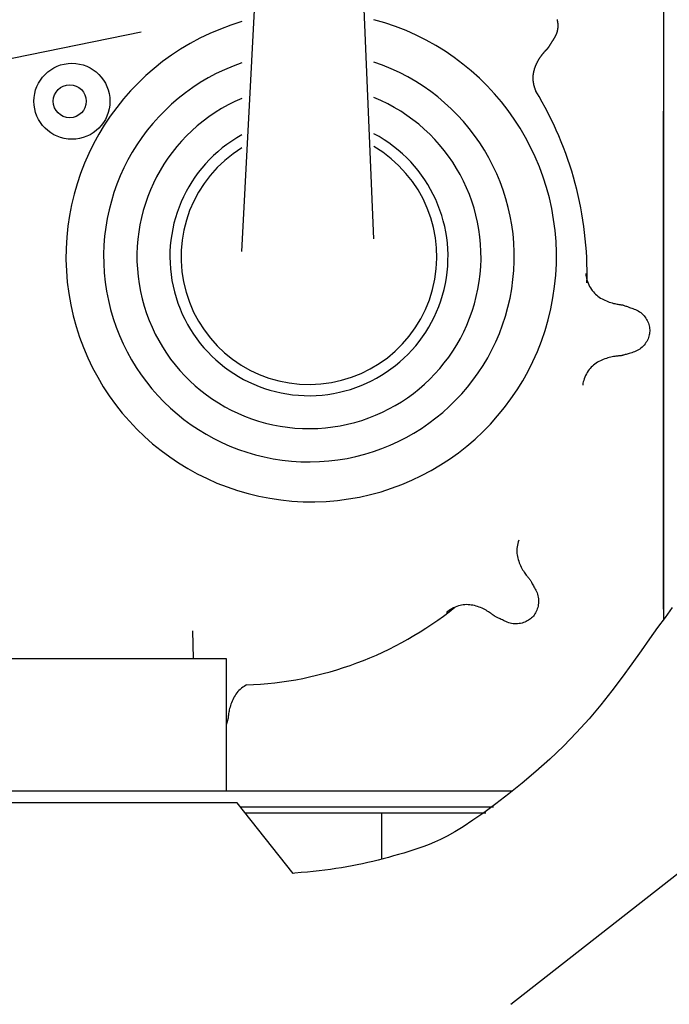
# Model space of a CAD drawing. Extents: x 149 to 250, y -977 to -912.
# Tile 96 of 156: x 239.689 to 239.797, y -963.448 to -963.285. Entities that reach past the tile are written whole.
import ezdxf

# ---------------------------------------------------------------- set-up
doc = ezdxf.new("R2010")
doc.units = 0
doc.header["$MEASUREMENT"] = 0
doc.layers.get('0').update_dxf_attribs({"linetype": 'CONTINUOUS'})

msp = doc.modelspace()

# ---------------------------------------------------------------- linework, layer by layer
for p, q in [((239.72598, -963.3231), (239.73343, -963.18024)), ((239.7957, -963.38382), (239.7957, -963.25233)), ((239.77804, -963.2848), (239.77805, -963.28483)), ((239.77805, -963.28483), (239.77805, -963.28486)), ((239.77805, -963.28486), (239.77806, -963.28489)), ((239.77806, -963.28489), (239.77807, -963.28492)), ((239.77807, -963.28492), (239.77807, -963.28494)), ((239.77807, -963.28494), (239.77808, -963.28497)), ((239.77808, -963.28497), (239.77808, -963.285)), ((239.77808, -963.285), (239.77809, -963.28503)), ((239.77809, -963.28503), (239.77809, -963.28506)), ((239.77809, -963.28506), (239.7781, -963.28509)), ((239.7781, -963.28509), (239.7781, -963.28512)), ((239.7781, -963.28512), (239.77811, -963.28515)), ((239.77804, -963.28675), (239.77803, -963.28678)), ((239.77805, -963.28672), (239.77804, -963.28675)), ((239.77806, -963.28669), (239.77805, -963.28672)), ((239.77807, -963.28663), (239.77806, -963.28666)), ((239.77806, -963.28666), (239.77806, -963.28669)), ((239.77808, -963.2866), (239.77807, -963.28663)), ((239.77809, -963.28654), (239.77808, -963.28657)), ((239.77808, -963.28657), (239.77808, -963.2866)), ((239.7781, -963.28648), (239.77809, -963.28651)), ((239.77809, -963.28651), (239.77809, -963.28654)), ((239.77811, -963.28645), (239.7781, -963.28648)), ((239.77811, -963.28515), (239.77811, -963.28518)), ((239.77811, -963.28518), (239.77812, -963.28521)), ((239.77812, -963.28638), (239.77811, -963.28642)), ((239.77811, -963.28642), (239.77811, -963.28645)), ((239.77812, -963.28521), (239.77812, -963.28524)), ((239.77812, -963.28524), (239.77813, -963.28527)), ((239.77813, -963.28629), (239.77812, -963.28632)), ((239.77812, -963.28632), (239.77812, -963.28635)), ((239.77812, -963.28635), (239.77812, -963.28638)), ((239.77813, -963.28527), (239.77813, -963.2853)), ((239.77813, -963.2853), (239.77813, -963.28533)), ((239.77813, -963.28533), (239.77814, -963.28536)), ((239.77814, -963.2862), (239.77813, -963.28623)), ((239.77813, -963.28623), (239.77813, -963.28626)), ((239.77813, -963.28626), (239.77813, -963.28629)), ((239.77814, -963.28536), (239.77814, -963.28539)), ((239.77814, -963.28539), (239.77814, -963.28542)), ((239.77814, -963.28542), (239.77814, -963.28545)), ((239.77814, -963.28545), (239.77815, -963.28548)), ((239.77815, -963.28611), (239.77814, -963.28614)), ((239.77814, -963.28614), (239.77814, -963.28617)), ((239.77814, -963.28617), (239.77814, -963.2862)), ((239.77815, -963.28548), (239.77815, -963.28551)), ((239.77815, -963.28551), (239.77815, -963.28555)), ((239.77815, -963.28555), (239.77815, -963.28558)), ((239.77815, -963.28558), (239.77815, -963.28561)), ((239.77815, -963.28561), (239.77816, -963.28564)), ((239.77816, -963.28595), (239.77815, -963.28598)), ((239.77815, -963.28598), (239.77815, -963.28601)), ((239.77815, -963.28601), (239.77815, -963.28604)), ((239.77815, -963.28604), (239.77815, -963.28607)), ((239.77815, -963.28607), (239.77815, -963.28611)), ((239.77816, -963.28564), (239.77816, -963.28567)), ((239.77816, -963.28567), (239.77816, -963.2857)), ((239.77816, -963.2857), (239.77816, -963.28573)), ((239.77816, -963.28573), (239.77816, -963.28576)), ((239.77816, -963.28576), (239.77816, -963.28579)), ((239.77816, -963.28579), (239.77816, -963.28582)), ((239.77816, -963.28582), (239.77816, -963.28586)), ((239.77816, -963.28586), (239.77816, -963.28589)), ((239.77816, -963.28589), (239.77816, -963.28592)), ((239.77816, -963.28592), (239.77816, -963.28595)), ((239.70937, -963.28686), (239.66233, -963.29642)), ((239.77722, -963.28839), (239.77721, -963.28841)), ((239.77724, -963.28837), (239.77722, -963.28839)), ((239.77725, -963.28835), (239.77724, -963.28837)), ((239.77727, -963.28833), (239.77725, -963.28835)), ((239.77728, -963.2883), (239.77727, -963.28833)), ((239.77729, -963.28828), (239.77728, -963.2883)), ((239.77731, -963.28826), (239.77729, -963.28828)), ((239.77732, -963.28824), (239.77731, -963.28826)), ((239.77734, -963.28821), (239.77732, -963.28824)), ((239.77735, -963.28819), (239.77734, -963.28821)), ((239.77737, -963.28817), (239.77735, -963.28819)), ((239.77738, -963.28815), (239.77737, -963.28817)), ((239.7774, -963.28812), (239.77738, -963.28815)), ((239.77741, -963.2881), (239.7774, -963.28812)), ((239.77743, -963.28808), (239.77741, -963.2881)), ((239.77744, -963.28805), (239.77743, -963.28808)), ((239.77746, -963.28803), (239.77744, -963.28805)), ((239.77747, -963.28801), (239.77746, -963.28803)), ((239.77749, -963.28798), (239.77747, -963.28801)), ((239.7775, -963.28796), (239.77749, -963.28798)), ((239.77751, -963.28793), (239.7775, -963.28796)), ((239.77753, -963.28791), (239.77751, -963.28793)), ((239.77754, -963.28788), (239.77753, -963.28791)), ((239.77756, -963.28786), (239.77754, -963.28788)), ((239.77757, -963.28783), (239.77756, -963.28786)), ((239.77759, -963.28781), (239.77757, -963.28783)), ((239.7776, -963.28778), (239.77759, -963.28781)), ((239.77762, -963.28776), (239.7776, -963.28778)), ((239.77763, -963.28773), (239.77762, -963.28776)), ((239.77765, -963.28771), (239.77763, -963.28773)), ((239.77766, -963.28768), (239.77765, -963.28771)), ((239.77767, -963.28765), (239.77766, -963.28768)), ((239.77769, -963.28763), (239.77767, -963.28765)), ((239.7777, -963.2876), (239.77769, -963.28763)), ((239.77772, -963.28757), (239.7777, -963.2876)), ((239.77773, -963.28755), (239.77772, -963.28757)), ((239.77774, -963.28752), (239.77773, -963.28755)), ((239.77776, -963.28749), (239.77774, -963.28752)), ((239.77777, -963.28747), (239.77776, -963.28749)), ((239.77778, -963.28744), (239.77777, -963.28747)), ((239.7778, -963.28741), (239.77778, -963.28744)), ((239.77781, -963.28739), (239.7778, -963.28741)), ((239.77782, -963.28736), (239.77781, -963.28739)), ((239.77784, -963.28733), (239.77782, -963.28736)), ((239.77785, -963.2873), (239.77784, -963.28733)), ((239.77786, -963.28727), (239.77785, -963.2873)), ((239.77787, -963.28725), (239.77786, -963.28727)), ((239.77788, -963.28722), (239.77787, -963.28725)), ((239.7779, -963.28719), (239.77788, -963.28722)), ((239.77791, -963.28716), (239.7779, -963.28719)), ((239.77792, -963.28713), (239.77791, -963.28716)), ((239.77793, -963.2871), (239.77792, -963.28713)), ((239.77794, -963.28708), (239.77793, -963.2871)), ((239.77795, -963.28705), (239.77794, -963.28708)), ((239.77796, -963.28702), (239.77795, -963.28705)), ((239.77797, -963.28699), (239.77796, -963.28702)), ((239.77798, -963.28696), (239.77797, -963.28699)), ((239.77799, -963.28693), (239.77798, -963.28696)), ((239.778, -963.2869), (239.77799, -963.28693)), ((239.77801, -963.28687), (239.778, -963.2869)), ((239.77802, -963.28684), (239.77801, -963.28687)), ((239.77803, -963.28681), (239.77802, -963.28684)), ((239.77803, -963.28678), (239.77803, -963.28681)), ((239.77603, -963.29003), (239.77602, -963.29004)), ((239.77604, -963.29002), (239.77603, -963.29003)), ((239.77606, -963.29), (239.77604, -963.29002)), ((239.77607, -963.28999), (239.77606, -963.29)), ((239.77608, -963.28998), (239.77607, -963.28999)), ((239.77609, -963.28996), (239.77608, -963.28998)), ((239.7761, -963.28995), (239.77609, -963.28996)), ((239.77611, -963.28994), (239.7761, -963.28995)), ((239.77612, -963.28993), (239.77611, -963.28994)), ((239.77614, -963.28992), (239.77612, -963.28993)), ((239.77615, -963.28991), (239.77614, -963.28992)), ((239.77616, -963.28989), (239.77615, -963.28991)), ((239.77617, -963.28988), (239.77616, -963.28989)), ((239.77618, -963.28987), (239.77617, -963.28988)), ((239.77619, -963.28986), (239.77618, -963.28987)), ((239.7762, -963.28985), (239.77619, -963.28986)), ((239.77621, -963.28984), (239.7762, -963.28985)), ((239.77622, -963.28983), (239.77621, -963.28984)), ((239.77623, -963.28981), (239.77622, -963.28982)), ((239.77622, -963.28982), (239.77622, -963.28983)), ((239.77624, -963.2898), (239.77623, -963.28981)), ((239.77625, -963.28979), (239.77624, -963.2898)), ((239.77626, -963.28979), (239.77625, -963.28979)), ((239.77627, -963.28978), (239.77626, -963.28979)), ((239.77628, -963.28977), (239.77627, -963.28978)), ((239.77629, -963.28976), (239.77628, -963.28977)), ((239.7763, -963.28974), (239.77629, -963.28975)), ((239.77629, -963.28975), (239.77629, -963.28976)), ((239.77631, -963.28973), (239.7763, -963.28974)), ((239.77632, -963.28972), (239.77631, -963.28973)), ((239.77633, -963.28972), (239.77632, -963.28972)), ((239.77634, -963.2897), (239.77633, -963.28971)), ((239.77633, -963.28971), (239.77633, -963.28972)), ((239.77635, -963.28969), (239.77634, -963.2897)), ((239.77636, -963.28968), (239.77635, -963.28969)), ((239.77637, -963.28967), (239.77636, -963.28968)), ((239.77636, -963.28968), (239.77636, -963.28968)), ((239.77638, -963.28966), (239.77637, -963.28967)), ((239.77639, -963.28965), (239.77638, -963.28966)), ((239.7764, -963.28964), (239.77639, -963.28964)), ((239.77639, -963.28964), (239.77639, -963.28965)), ((239.77641, -963.28963), (239.7764, -963.28964)), ((239.77642, -963.28962), (239.77641, -963.28963)), ((239.77643, -963.2896), (239.77642, -963.28961)), ((239.77642, -963.28961), (239.77642, -963.28962)), ((239.77644, -963.2896), (239.77643, -963.2896)), ((239.77645, -963.28958), (239.77644, -963.28959)), ((239.77644, -963.28959), (239.77644, -963.2896)), ((239.77646, -963.28957), (239.77645, -963.28958)), ((239.77647, -963.28956), (239.77646, -963.28956)), ((239.77646, -963.28956), (239.77646, -963.28957)), ((239.77648, -963.28955), (239.77647, -963.28956)), ((239.77649, -963.28953), (239.77648, -963.28954)), ((239.77648, -963.28954), (239.77648, -963.28955)), ((239.7765, -963.28952), (239.77649, -963.28953)), ((239.77651, -963.28951), (239.7765, -963.28951)), ((239.7765, -963.28951), (239.7765, -963.28952)), ((239.77652, -963.2895), (239.77651, -963.28951)), ((239.77653, -963.28948), (239.77652, -963.28949)), ((239.77652, -963.28949), (239.77652, -963.2895)), ((239.77654, -963.28947), (239.77653, -963.28948)), ((239.77655, -963.28945), (239.77654, -963.28946)), ((239.77654, -963.28946), (239.77654, -963.28947)), ((239.77656, -963.28944), (239.77655, -963.28945)), ((239.77657, -963.28942), (239.77656, -963.28943)), ((239.77656, -963.28943), (239.77656, -963.28944)), ((239.77658, -963.28941), (239.77657, -963.28942)), ((239.77659, -963.2894), (239.77658, -963.28941)), ((239.7766, -963.28938), (239.77659, -963.28939)), ((239.77659, -963.28939), (239.77659, -963.2894)), ((239.77661, -963.28937), (239.7766, -963.28938)), ((239.77662, -963.28935), (239.77661, -963.28936)), ((239.77661, -963.28936), (239.77661, -963.28937)), ((239.77663, -963.28934), (239.77662, -963.28935)), ((239.77664, -963.28933), (239.77663, -963.28934)), ((239.77665, -963.2893), (239.77664, -963.28931)), ((239.77664, -963.28931), (239.77664, -963.28933)), ((239.77666, -963.28929), (239.77665, -963.2893)), ((239.77667, -963.28928), (239.77666, -963.28929)), ((239.77668, -963.28925), (239.77667, -963.28927)), ((239.77667, -963.28927), (239.77667, -963.28928)), ((239.77669, -963.28924), (239.77668, -963.28925)), ((239.7767, -963.28923), (239.77669, -963.28924)), ((239.77671, -963.2892), (239.7767, -963.28922)), ((239.7767, -963.28922), (239.7767, -963.28923)), ((239.77672, -963.28919), (239.77671, -963.2892)), ((239.77673, -963.28918), (239.77672, -963.28919)), ((239.77674, -963.28916), (239.77673, -963.28918)), ((239.77675, -963.28915), (239.77674, -963.28916)), ((239.77676, -963.28912), (239.77675, -963.28914)), ((239.77675, -963.28914), (239.77675, -963.28915)), ((239.77677, -963.28911), (239.77676, -963.28912)), ((239.77678, -963.2891), (239.77677, -963.28911)), ((239.77679, -963.28908), (239.77678, -963.2891)), ((239.7768, -963.28907), (239.77679, -963.28908)), ((239.77681, -963.28905), (239.7768, -963.28907)), ((239.77682, -963.28902), (239.77681, -963.28904)), ((239.77681, -963.28904), (239.77681, -963.28905)), ((239.77683, -963.28901), (239.77682, -963.28902)), ((239.77684, -963.28899), (239.77683, -963.28901)), ((239.77685, -963.28898), (239.77684, -963.28899)), ((239.77686, -963.28896), (239.77685, -963.28898)), ((239.77687, -963.28895), (239.77686, -963.28896)), ((239.77688, -963.28893), (239.77687, -963.28895)), ((239.77689, -963.28891), (239.77688, -963.28893)), ((239.7769, -963.2889), (239.77689, -963.28891)), ((239.77691, -963.28888), (239.7769, -963.2889)), ((239.77692, -963.28886), (239.77691, -963.28888)), ((239.77693, -963.28885), (239.77692, -963.28886)), ((239.77694, -963.28883), (239.77693, -963.28885)), ((239.77695, -963.28881), (239.77694, -963.28883)), ((239.77696, -963.2888), (239.77695, -963.28881)), ((239.77697, -963.28878), (239.77696, -963.2888)), ((239.77699, -963.28876), (239.77697, -963.28878)), ((239.777, -963.28874), (239.77699, -963.28876)), ((239.77701, -963.28872), (239.777, -963.28874)), ((239.77702, -963.28871), (239.77701, -963.28872)), ((239.77703, -963.28869), (239.77702, -963.28871)), ((239.77704, -963.28867), (239.77703, -963.28869)), ((239.77705, -963.28865), (239.77704, -963.28867)), ((239.77707, -963.28863), (239.77705, -963.28865)), ((239.77708, -963.28861), (239.77707, -963.28863)), ((239.77709, -963.28859), (239.77708, -963.28861)), ((239.7771, -963.28857), (239.77709, -963.28859)), ((239.77712, -963.28855), (239.7771, -963.28857)), ((239.77713, -963.28853), (239.77712, -963.28855)), ((239.77714, -963.28851), (239.77713, -963.28853)), ((239.77716, -963.28849), (239.77714, -963.28851)), ((239.77717, -963.28847), (239.77716, -963.28849)), ((239.77718, -963.28845), (239.77717, -963.28847)), ((239.7772, -963.28843), (239.77718, -963.28845)), ((239.77721, -963.28841), (239.7772, -963.28843)), ((239.77484, -963.29166), (239.77482, -963.29169)), ((239.77485, -963.29163), (239.77484, -963.29166)), ((239.77487, -963.2916), (239.77485, -963.29163)), ((239.77489, -963.29157), (239.77487, -963.2916)), ((239.7749, -963.29154), (239.77489, -963.29157)), ((239.77492, -963.29152), (239.7749, -963.29154)), ((239.77494, -963.29149), (239.77492, -963.29152)), ((239.77495, -963.29146), (239.77494, -963.29149)), ((239.77497, -963.29143), (239.77495, -963.29146)), ((239.77499, -963.29141), (239.77497, -963.29143)), ((239.775, -963.29138), (239.77499, -963.29141)), ((239.77502, -963.29135), (239.775, -963.29138)), ((239.77504, -963.29132), (239.77502, -963.29135)), ((239.77505, -963.2913), (239.77504, -963.29132)), ((239.77507, -963.29127), (239.77505, -963.2913)), ((239.77509, -963.29124), (239.77507, -963.29127)), ((239.77511, -963.29122), (239.77509, -963.29124)), ((239.77512, -963.29119), (239.77511, -963.29122)), ((239.77514, -963.29116), (239.77512, -963.29119)), ((239.77516, -963.29114), (239.77514, -963.29116)), ((239.77518, -963.29111), (239.77516, -963.29114)), ((239.77519, -963.29108), (239.77518, -963.29111)), ((239.77521, -963.29106), (239.77519, -963.29108)), ((239.77523, -963.29103), (239.77521, -963.29106)), ((239.77525, -963.29101), (239.77523, -963.29103)), ((239.77526, -963.29098), (239.77525, -963.29101)), ((239.77528, -963.29096), (239.77526, -963.29098)), ((239.7753, -963.29093), (239.77528, -963.29096)), ((239.77532, -963.29091), (239.7753, -963.29093)), ((239.77534, -963.29088), (239.77532, -963.29091)), ((239.77535, -963.29086), (239.77534, -963.29088)), ((239.77537, -963.29084), (239.77535, -963.29086)), ((239.77539, -963.29081), (239.77537, -963.29084)), ((239.77541, -963.29079), (239.77539, -963.29081)), ((239.77542, -963.29076), (239.77541, -963.29079)), ((239.77544, -963.29074), (239.77542, -963.29076)), ((239.77546, -963.29072), (239.77544, -963.29074)), ((239.77548, -963.29069), (239.77546, -963.29072)), ((239.77549, -963.29067), (239.77548, -963.29069)), ((239.77551, -963.29065), (239.77549, -963.29067)), ((239.77553, -963.29063), (239.77551, -963.29065)), ((239.77555, -963.2906), (239.77553, -963.29063)), ((239.77556, -963.29058), (239.77555, -963.2906)), ((239.77558, -963.29056), (239.77556, -963.29058)), ((239.7756, -963.29054), (239.77558, -963.29056)), ((239.77561, -963.29052), (239.7756, -963.29054)), ((239.77563, -963.2905), (239.77561, -963.29052)), ((239.77565, -963.29048), (239.77563, -963.2905)), ((239.77566, -963.29046), (239.77565, -963.29048)), ((239.77568, -963.29044), (239.77566, -963.29046)), ((239.7757, -963.29042), (239.77568, -963.29044)), ((239.77571, -963.2904), (239.7757, -963.29042)), ((239.77573, -963.29038), (239.77571, -963.2904)), ((239.77575, -963.29036), (239.77573, -963.29038)), ((239.77576, -963.29034), (239.77575, -963.29036)), ((239.77578, -963.29032), (239.77576, -963.29034)), ((239.77579, -963.2903), (239.77578, -963.29032)), ((239.77581, -963.29028), (239.77579, -963.2903)), ((239.77582, -963.29026), (239.77581, -963.29028)), ((239.77584, -963.29025), (239.77582, -963.29026)), ((239.77585, -963.29023), (239.77584, -963.29025)), ((239.77587, -963.29021), (239.77585, -963.29023)), ((239.77588, -963.2902), (239.77587, -963.29021)), ((239.7759, -963.29018), (239.77588, -963.2902)), ((239.77591, -963.29016), (239.7759, -963.29018)), ((239.77593, -963.29015), (239.77591, -963.29016)), ((239.77594, -963.29013), (239.77593, -963.29015)), ((239.77595, -963.29012), (239.77594, -963.29013)), ((239.77597, -963.2901), (239.77595, -963.29012)), ((239.77598, -963.29009), (239.77597, -963.2901)), ((239.77599, -963.29007), (239.77598, -963.29009)), ((239.77601, -963.29006), (239.77599, -963.29007)), ((239.77602, -963.29004), (239.77601, -963.29006)), ((239.77419, -963.29326), (239.77418, -963.29329)), ((239.7742, -963.29322), (239.77419, -963.29326)), ((239.77421, -963.29319), (239.7742, -963.29322)), ((239.77422, -963.29316), (239.77421, -963.29319)), ((239.77423, -963.29313), (239.77422, -963.29316)), ((239.77424, -963.2931), (239.77423, -963.29313)), ((239.77425, -963.29303), (239.77424, -963.29306)), ((239.77424, -963.29306), (239.77424, -963.2931)), ((239.77426, -963.293), (239.77425, -963.29303)), ((239.77427, -963.29297), (239.77426, -963.293)), ((239.77428, -963.29294), (239.77427, -963.29297)), ((239.77429, -963.2929), (239.77428, -963.29294)), ((239.7743, -963.29287), (239.77429, -963.2929)), ((239.77431, -963.29284), (239.7743, -963.29287)), ((239.77432, -963.29281), (239.77431, -963.29284)), ((239.77433, -963.29278), (239.77432, -963.29281)), ((239.77435, -963.29275), (239.77433, -963.29278)), ((239.77436, -963.29271), (239.77435, -963.29275)), ((239.77437, -963.29268), (239.77436, -963.29271)), ((239.77438, -963.29265), (239.77437, -963.29268)), ((239.77439, -963.29262), (239.77438, -963.29265)), ((239.7744, -963.29259), (239.77439, -963.29262)), ((239.77441, -963.29256), (239.7744, -963.29259)), ((239.77443, -963.29253), (239.77441, -963.29256)), ((239.77444, -963.2925), (239.77443, -963.29253)), ((239.77445, -963.29246), (239.77444, -963.2925)), ((239.77446, -963.29243), (239.77445, -963.29246)), ((239.77448, -963.2924), (239.77446, -963.29243)), ((239.77449, -963.29237), (239.77448, -963.2924)), ((239.7745, -963.29234), (239.77449, -963.29237)), ((239.77451, -963.29231), (239.7745, -963.29234)), ((239.77453, -963.29228), (239.77451, -963.29231)), ((239.77454, -963.29225), (239.77453, -963.29228)), ((239.77455, -963.29222), (239.77454, -963.29225)), ((239.77457, -963.29219), (239.77455, -963.29222)), ((239.77458, -963.29216), (239.77457, -963.29219)), ((239.7746, -963.29213), (239.77458, -963.29216)), ((239.77461, -963.2921), (239.7746, -963.29213)), ((239.77462, -963.29207), (239.77461, -963.2921)), ((239.77464, -963.29204), (239.77462, -963.29207)), ((239.77465, -963.29201), (239.77464, -963.29204)), ((239.77467, -963.29198), (239.77465, -963.29201)), ((239.77468, -963.29195), (239.77467, -963.29198)), ((239.7747, -963.29192), (239.77468, -963.29195)), ((239.77471, -963.29189), (239.7747, -963.29192)), ((239.77473, -963.29186), (239.77471, -963.29189)), ((239.77474, -963.29183), (239.77473, -963.29186)), ((239.77476, -963.2918), (239.77474, -963.29183)), ((239.77477, -963.29177), (239.77476, -963.2918)), ((239.77479, -963.29174), (239.77477, -963.29177)), ((239.77481, -963.29172), (239.77479, -963.29174)), ((239.77482, -963.29169), (239.77481, -963.29172)), ((239.77405, -963.29417), (239.77404, -963.2942)), ((239.77404, -963.2942), (239.77404, -963.29424)), ((239.77404, -963.29424), (239.77404, -963.29427)), ((239.77404, -963.29427), (239.77404, -963.2943)), ((239.77404, -963.2943), (239.77404, -963.29434)), ((239.77404, -963.29434), (239.77404, -963.29437)), ((239.77404, -963.29437), (239.77404, -963.2944)), ((239.77404, -963.2944), (239.77404, -963.29444)), ((239.77404, -963.29444), (239.77404, -963.29447)), ((239.77404, -963.29447), (239.77404, -963.2945)), ((239.77404, -963.2945), (239.77404, -963.29454)), ((239.77404, -963.29454), (239.77404, -963.29457)), ((239.77404, -963.29457), (239.77404, -963.2946)), ((239.77404, -963.2946), (239.77404, -963.29464)), ((239.77404, -963.29464), (239.77404, -963.29467)), ((239.77404, -963.29467), (239.77404, -963.29471)), ((239.77404, -963.29471), (239.77405, -963.29474)), ((239.77406, -963.29404), (239.77405, -963.29407)), ((239.77405, -963.29407), (239.77405, -963.2941)), ((239.77405, -963.2941), (239.77405, -963.29414)), ((239.77405, -963.29414), (239.77405, -963.29417)), ((239.77405, -963.29474), (239.77405, -963.29477)), ((239.77405, -963.29477), (239.77405, -963.29481)), ((239.77405, -963.29481), (239.77405, -963.29484)), ((239.77405, -963.29484), (239.77406, -963.29488)), ((239.77407, -963.29394), (239.77406, -963.29397)), ((239.77406, -963.29397), (239.77406, -963.294)), ((239.77406, -963.294), (239.77406, -963.29404)), ((239.77406, -963.29488), (239.77406, -963.29491)), ((239.77406, -963.29491), (239.77406, -963.29494)), ((239.77408, -963.29387), (239.77407, -963.29391)), ((239.77407, -963.29391), (239.77407, -963.29394)), ((239.77409, -963.29378), (239.77408, -963.29381)), ((239.77408, -963.29381), (239.77408, -963.29384)), ((239.77408, -963.29384), (239.77408, -963.29387)), ((239.7741, -963.29371), (239.77409, -963.29374)), ((239.77409, -963.29374), (239.77409, -963.29378)), ((239.77411, -963.29364), (239.7741, -963.29368)), ((239.7741, -963.29368), (239.7741, -963.29371)), ((239.77412, -963.29361), (239.77411, -963.29364)), ((239.77413, -963.29355), (239.77412, -963.29358)), ((239.77412, -963.29358), (239.77412, -963.29361)), ((239.77414, -963.29348), (239.77413, -963.29351)), ((239.77413, -963.29351), (239.77413, -963.29355)), ((239.77415, -963.29345), (239.77414, -963.29348)), ((239.77416, -963.29339), (239.77415, -963.29342)), ((239.77415, -963.29342), (239.77415, -963.29345)), ((239.77417, -963.29335), (239.77416, -963.29339)), ((239.77418, -963.29332), (239.77417, -963.29335)), ((239.77418, -963.29329), (239.77418, -963.29332)), ((239.77406, -963.29494), (239.77407, -963.29498)), ((239.77407, -963.29498), (239.77407, -963.29501)), ((239.77407, -963.29501), (239.77407, -963.29505)), ((239.77407, -963.29505), (239.77408, -963.29508)), ((239.77408, -963.29508), (239.77408, -963.29512)), ((239.77408, -963.29512), (239.77409, -963.29515)), ((239.77409, -963.29515), (239.77409, -963.29518)), ((239.77409, -963.29518), (239.7741, -963.29522)), ((239.7741, -963.29522), (239.7741, -963.29525)), ((239.7741, -963.29525), (239.77411, -963.29529)), ((239.77411, -963.29529), (239.77412, -963.29532)), ((239.77412, -963.29532), (239.77412, -963.29536)), ((239.77412, -963.29536), (239.77413, -963.29539)), ((239.77413, -963.29539), (239.77414, -963.29543)), ((239.77414, -963.29543), (239.77415, -963.29546)), ((239.77415, -963.29546), (239.77415, -963.2955)), ((239.77415, -963.2955), (239.77416, -963.29553)), ((239.77416, -963.29553), (239.77417, -963.29557)), ((239.77417, -963.29557), (239.77418, -963.29561)), ((239.77418, -963.29561), (239.77419, -963.29564)), ((239.77419, -963.29564), (239.7742, -963.29568)), ((239.7742, -963.29568), (239.77421, -963.29571)), ((239.77421, -963.29571), (239.77422, -963.29575)), ((239.77422, -963.29575), (239.77423, -963.29578)), ((239.77423, -963.29578), (239.77424, -963.29582)), ((239.77424, -963.29582), (239.77425, -963.29585)), ((239.77425, -963.29585), (239.77426, -963.29589)), ((239.77426, -963.29589), (239.77427, -963.29593)), ((239.77427, -963.29593), (239.77428, -963.29596)), ((239.77428, -963.29596), (239.77429, -963.296)), ((239.77429, -963.296), (239.7743, -963.29603)), ((239.7743, -963.29603), (239.77432, -963.29607)), ((239.77432, -963.29607), (239.77433, -963.29611)), ((239.77433, -963.29611), (239.77434, -963.29615)), ((239.77434, -963.29615), (239.77436, -963.29619)), ((239.77436, -963.29619), (239.77437, -963.29624)), ((239.77437, -963.29624), (239.77439, -963.29628)), ((239.77439, -963.29628), (239.77441, -963.29633)), ((239.77441, -963.29633), (239.77443, -963.29638)), ((239.77443, -963.29638), (239.77445, -963.29644)), ((239.77445, -963.29644), (239.77447, -963.29649)), ((239.77447, -963.29649), (239.77449, -963.29655)), ((239.77449, -963.29655), (239.77452, -963.29661)), ((239.79563, -963.38226), (239.79563, -963.29995)), ((239.78278, -963.32676), (239.78278, -963.3269)), ((239.78278, -963.3269), (239.7828, -963.32708)), ((239.7828, -963.32708), (239.78284, -963.3273)), ((239.78284, -963.3273), (239.7829, -963.32755)), ((239.7829, -963.32755), (239.78298, -963.32781)), ((239.78298, -963.32781), (239.78306, -963.32809)), ((239.78306, -963.32809), (239.78317, -963.32837)), ((239.78317, -963.32837), (239.78328, -963.32864)), ((239.78328, -963.32864), (239.78341, -963.3289)), ((239.78341, -963.3289), (239.78355, -963.32914)), ((239.78355, -963.32914), (239.7837, -963.32938)), ((239.7837, -963.32938), (239.78386, -963.32959)), ((239.78386, -963.32959), (239.78403, -963.3298)), ((239.78403, -963.3298), (239.78421, -963.32999)), ((239.78421, -963.32999), (239.7844, -963.33018)), ((239.7844, -963.33018), (239.7846, -963.33035)), ((239.7846, -963.33035), (239.7848, -963.33051)), ((239.7848, -963.33051), (239.78502, -963.33067)), ((239.78502, -963.33067), (239.78524, -963.33082)), ((239.78524, -963.33082), (239.78547, -963.33095)), ((239.78547, -963.33095), (239.78571, -963.33108)), ((239.78571, -963.33108), (239.78594, -963.33119)), ((239.78594, -963.33119), (239.78618, -963.3313)), ((239.78618, -963.3313), (239.78642, -963.3314)), ((239.78642, -963.3314), (239.78666, -963.33149)), ((239.78666, -963.33149), (239.7869, -963.33156)), ((239.7869, -963.33156), (239.78713, -963.33163)), ((239.78713, -963.33163), (239.78735, -963.33169)), ((239.78735, -963.33169), (239.78756, -963.33174)), ((239.78756, -963.33174), (239.78776, -963.33178)), ((239.78776, -963.33178), (239.78794, -963.33182)), ((239.78794, -963.33182), (239.7881, -963.33185)), ((239.7881, -963.33185), (239.78825, -963.33187)), ((239.78825, -963.33187), (239.78837, -963.33189)), ((239.78837, -963.33189), (239.78848, -963.3319)), ((239.78848, -963.3319), (239.78858, -963.33192)), ((239.78858, -963.33192), (239.78868, -963.33193)), ((239.78868, -963.33193), (239.78876, -963.33194)), ((239.78876, -963.33194), (239.78885, -963.33196)), ((239.78885, -963.33196), (239.78894, -963.33198)), ((239.78894, -963.33198), (239.78904, -963.33201)), ((239.78904, -963.33201), (239.78914, -963.33204)), ((239.78914, -963.33204), (239.78925, -963.33208)), ((239.78925, -963.33208), (239.78938, -963.33213)), ((239.78938, -963.33213), (239.78951, -963.33218)), ((239.78951, -963.33218), (239.78965, -963.33223)), ((239.78965, -963.33223), (239.78981, -963.33229)), ((239.78981, -963.33229), (239.78998, -963.33235)), ((239.78998, -963.33235), (239.79017, -963.33241)), ((239.79017, -963.33241), (239.79037, -963.33247)), ((239.79037, -963.33247), (239.79058, -963.33255)), ((239.79058, -963.33255), (239.7908, -963.33263)), ((239.7908, -963.33263), (239.79101, -963.33272)), ((239.79101, -963.33272), (239.79123, -963.33282)), ((239.79123, -963.33282), (239.79145, -963.33294)), ((239.79145, -963.33294), (239.79166, -963.33307)), ((239.79166, -963.33307), (239.79186, -963.33321)), ((239.79186, -963.33321), (239.79205, -963.33337)), ((239.79205, -963.33337), (239.79223, -963.33355)), ((239.79223, -963.33355), (239.7924, -963.33373)), ((239.7924, -963.33373), (239.79255, -963.33393)), ((239.79255, -963.33393), (239.7927, -963.33413)), ((239.7927, -963.33413), (239.79283, -963.33434)), ((239.79283, -963.33434), (239.79294, -963.33455)), ((239.79294, -963.33455), (239.79304, -963.33476)), ((239.79304, -963.33476), (239.79313, -963.33498)), ((239.79313, -963.33498), (239.7932, -963.33519)), ((239.7932, -963.33519), (239.79326, -963.33541)), ((239.79326, -963.33541), (239.7933, -963.33562)), ((239.79321, -963.33714), (239.79314, -963.33735)), ((239.79327, -963.33692), (239.79321, -963.33714)), ((239.79331, -963.33671), (239.79327, -963.33692)), ((239.7933, -963.33562), (239.79333, -963.33584)), ((239.79333, -963.33649), (239.79331, -963.33671)), ((239.79333, -963.33584), (239.79335, -963.33606)), ((239.79335, -963.33628), (239.79333, -963.33649)), ((239.79335, -963.33606), (239.79335, -963.33628)), ((239.79226, -963.33876), (239.79208, -963.33894)), ((239.79243, -963.33858), (239.79226, -963.33876)), ((239.79258, -963.33838), (239.79243, -963.33858)), ((239.79272, -963.33818), (239.79258, -963.33838)), ((239.79285, -963.33798), (239.79272, -963.33818)), ((239.79296, -963.33777), (239.79285, -963.33798)), ((239.79306, -963.33756), (239.79296, -963.33777)), ((239.79314, -963.33735), (239.79306, -963.33756)), ((239.78756, -963.34046), (239.78736, -963.3405)), ((239.78775, -963.34044), (239.78756, -963.34046)), ((239.78791, -963.34042), (239.78775, -963.34044)), ((239.78806, -963.3404), (239.78791, -963.34042)), ((239.78818, -963.34039), (239.78806, -963.3404)), ((239.78829, -963.34038), (239.78818, -963.34039)), ((239.78838, -963.34037), (239.78829, -963.34038)), ((239.78847, -963.34036), (239.78838, -963.34037)), ((239.78855, -963.34035), (239.78847, -963.34036)), ((239.78864, -963.34034), (239.78855, -963.34035)), ((239.78873, -963.34032), (239.78864, -963.34034)), ((239.78882, -963.3403), (239.78873, -963.34032)), ((239.78892, -963.34027), (239.78882, -963.3403)), ((239.78903, -963.34024), (239.78892, -963.34027)), ((239.78916, -963.3402), (239.78903, -963.34024)), ((239.78929, -963.34016), (239.78916, -963.3402)), ((239.78944, -963.34012), (239.78929, -963.34016)), ((239.7896, -963.34007), (239.78944, -963.34012)), ((239.78978, -963.34002), (239.7896, -963.34007)), ((239.78997, -963.33997), (239.78978, -963.34002)), ((239.79017, -963.33991), (239.78997, -963.33997)), ((239.79038, -963.33985), (239.79017, -963.33991)), ((239.7906, -963.33978), (239.79038, -963.33985)), ((239.79083, -963.3397), (239.7906, -963.33978)), ((239.79105, -963.33961), (239.79083, -963.3397)), ((239.79127, -963.33951), (239.79105, -963.33961)), ((239.79149, -963.33939), (239.79127, -963.33951)), ((239.79169, -963.33925), (239.79149, -963.33939)), ((239.79189, -963.3391), (239.79169, -963.33925)), ((239.79208, -963.33894), (239.79189, -963.3391)), ((239.78388, -963.34206), (239.78369, -963.34224)), ((239.78408, -963.34189), (239.78388, -963.34206)), ((239.78429, -963.34173), (239.78408, -963.34189)), ((239.7845, -963.34157), (239.78429, -963.34173)), ((239.78473, -963.34143), (239.7845, -963.34157)), ((239.78496, -963.3413), (239.78473, -963.34143)), ((239.7852, -963.34117), (239.78496, -963.3413)), ((239.78544, -963.34106), (239.7852, -963.34117)), ((239.78568, -963.34095), (239.78544, -963.34106)), ((239.78593, -963.34086), (239.78568, -963.34095)), ((239.78618, -963.34078), (239.78593, -963.34086)), ((239.78643, -963.3407), (239.78618, -963.34078)), ((239.78667, -963.34064), (239.78643, -963.3407)), ((239.78691, -963.34058), (239.78667, -963.34064)), ((239.78714, -963.34053), (239.78691, -963.34058)), ((239.78736, -963.3405), (239.78714, -963.34053)), ((239.78275, -963.34363), (239.78264, -963.3439)), ((239.78288, -963.34336), (239.78275, -963.34363)), ((239.78302, -963.34311), (239.78288, -963.34336)), ((239.78317, -963.34287), (239.78302, -963.34311)), ((239.78334, -963.34265), (239.78317, -963.34287)), ((239.78351, -963.34244), (239.78334, -963.34265)), ((239.78369, -963.34224), (239.78351, -963.34244)), ((239.78229, -963.34507), (239.78228, -963.34521)), ((239.78232, -963.34489), (239.78229, -963.34507)), ((239.78237, -963.34468), (239.78232, -963.34489)), ((239.78244, -963.34443), (239.78237, -963.34468)), ((239.78253, -963.34417), (239.78244, -963.34443)), ((239.78264, -963.3439), (239.78253, -963.34417)), ((239.77162, -963.37112), (239.77154, -963.3714)), ((239.77171, -963.37084), (239.77162, -963.37112)), ((239.77172, -963.37082), (239.77171, -963.37084)), ((239.77141, -963.37222), (239.7714, -963.37248)), ((239.7714, -963.37248), (239.7714, -963.37275)), ((239.7714, -963.37275), (239.77142, -963.37301)), ((239.77143, -963.37195), (239.77141, -963.37222)), ((239.77142, -963.37301), (239.77145, -963.37327)), ((239.77148, -963.37168), (239.77143, -963.37195)), ((239.77154, -963.3714), (239.77148, -963.37168)), ((239.77145, -963.37327), (239.7715, -963.37353)), ((239.7715, -963.37353), (239.77155, -963.37379)), ((239.77155, -963.37379), (239.77162, -963.37405)), ((239.77162, -963.37405), (239.7717, -963.37431)), ((239.7717, -963.37431), (239.77179, -963.37456)), ((239.77179, -963.37456), (239.77189, -963.3748)), ((239.77189, -963.3748), (239.77199, -963.37504)), ((239.77199, -963.37504), (239.7721, -963.37527)), ((239.7721, -963.37527), (239.77222, -963.3755)), ((239.77222, -963.3755), (239.77235, -963.37571)), ((239.77235, -963.37571), (239.77247, -963.37592)), ((239.77247, -963.37592), (239.7726, -963.37611)), ((239.7726, -963.37611), (239.77272, -963.37629)), ((239.77272, -963.37629), (239.77284, -963.37646)), ((239.77284, -963.37646), (239.77295, -963.3766)), ((239.77295, -963.3766), (239.77305, -963.37674)), ((239.77305, -963.37674), (239.77315, -963.37685)), ((239.77315, -963.37685), (239.77323, -963.37694)), ((239.77323, -963.37694), (239.7733, -963.37703)), ((239.7733, -963.37703), (239.77336, -963.37711)), ((239.77336, -963.37711), (239.77342, -963.37718)), ((239.77342, -963.37718), (239.77348, -963.37725)), ((239.77348, -963.37725), (239.77353, -963.37732)), ((239.77353, -963.37732), (239.77359, -963.37739)), ((239.77359, -963.37739), (239.77364, -963.37748)), ((239.77364, -963.37748), (239.77369, -963.37757)), ((239.77369, -963.37757), (239.77375, -963.37768)), ((239.77375, -963.37768), (239.77381, -963.37779)), ((239.77381, -963.37779), (239.77388, -963.37792)), ((239.77388, -963.37792), (239.77395, -963.37805)), ((239.77395, -963.37805), (239.77403, -963.3782)), ((239.77403, -963.3782), (239.77412, -963.37836)), ((239.77412, -963.37836), (239.77422, -963.37853)), ((239.77422, -963.37853), (239.77432, -963.37872)), ((239.77432, -963.37872), (239.77443, -963.37891)), ((239.77443, -963.37891), (239.77453, -963.37912)), ((239.77453, -963.37912), (239.77463, -963.37933)), ((239.77463, -963.37933), (239.77473, -963.37955)), ((239.77473, -963.37955), (239.77481, -963.37978)), ((239.77481, -963.37978), (239.77488, -963.38002)), ((239.77488, -963.38002), (239.77493, -963.38026)), ((239.77493, -963.38026), (239.77496, -963.38051)), ((239.77496, -963.38051), (239.77498, -963.38076)), ((239.77498, -963.38101), (239.77497, -963.38126)), ((239.77498, -963.38076), (239.77498, -963.38101)), ((239.75988, -963.38267), (239.75978, -963.38276)), ((239.76003, -963.38256), (239.75988, -963.38267)), ((239.76021, -963.38243), (239.76003, -963.38256)), ((239.76043, -963.3823), (239.76021, -963.38243)), ((239.76067, -963.38216), (239.76043, -963.3823)), ((239.76092, -963.38203), (239.76067, -963.38216)), ((239.76119, -963.3819), (239.76092, -963.38203)), ((239.76147, -963.38179), (239.76119, -963.3819)), ((239.76174, -963.3817), (239.76147, -963.38179)), ((239.76201, -963.38163), (239.76174, -963.3817)), ((239.76228, -963.38157), (239.76201, -963.38163)), ((239.76255, -963.38153), (239.76228, -963.38157)), ((239.76281, -963.3815), (239.76255, -963.38153)), ((239.76308, -963.38149), (239.76281, -963.3815)), ((239.76334, -963.3815), (239.76308, -963.38149)), ((239.76361, -963.38152), (239.76334, -963.3815)), ((239.76387, -963.38155), (239.76361, -963.38152)), ((239.76413, -963.38159), (239.76387, -963.38155)), ((239.7644, -963.38165), (239.76413, -963.38159)), ((239.76465, -963.38172), (239.7644, -963.38165)), ((239.76491, -963.38179), (239.76465, -963.38172)), ((239.76516, -963.38188), (239.76491, -963.38179)), ((239.76541, -963.38198), (239.76516, -963.38188)), ((239.76565, -963.38208), (239.76541, -963.38198)), ((239.76588, -963.38219), (239.76565, -963.38208)), ((239.76611, -963.38231), (239.76588, -963.38219)), ((239.76632, -963.38242), (239.76611, -963.38231)), ((239.76652, -963.38254), (239.76632, -963.38242)), ((239.76671, -963.38266), (239.76652, -963.38254)), ((239.76689, -963.38277), (239.76671, -963.38266)), ((239.76704, -963.38288), (239.76689, -963.38277)), ((239.7746, -963.38263), (239.7745, -963.38283)), ((239.77469, -963.38242), (239.7746, -963.38263)), ((239.77477, -963.3822), (239.77469, -963.38242)), ((239.77484, -963.38198), (239.77477, -963.3822)), ((239.7749, -963.38174), (239.77484, -963.38198)), ((239.77494, -963.3815), (239.7749, -963.38174)), ((239.77497, -963.38126), (239.77494, -963.3815)), ((239.79704, -963.38197), (239.79587, -963.38359)), ((239.76718, -963.38297), (239.76704, -963.38288)), ((239.76729, -963.38306), (239.76718, -963.38297)), ((239.76739, -963.38313), (239.76729, -963.38306)), ((239.76748, -963.3832), (239.76739, -963.38313)), ((239.76756, -963.38325), (239.76748, -963.3832)), ((239.76763, -963.38331), (239.76756, -963.38325)), ((239.7677, -963.38336), (239.76763, -963.38331)), ((239.76777, -963.3834), (239.7677, -963.38336)), ((239.76784, -963.38345), (239.76777, -963.3834)), ((239.76793, -963.38349), (239.76784, -963.38345)), ((239.76802, -963.38354), (239.76793, -963.38349)), ((239.76813, -963.38359), (239.76802, -963.38354)), ((239.76825, -963.38365), (239.76813, -963.38359)), ((239.76837, -963.38371), (239.76825, -963.38365)), ((239.76851, -963.38377), (239.76837, -963.38371)), ((239.76866, -963.38384), (239.76851, -963.38377)), ((239.76883, -963.38392), (239.76866, -963.38384)), ((239.76901, -963.38401), (239.76883, -963.38392)), ((239.76919, -963.38411), (239.76901, -963.38401)), ((239.76939, -963.3842), (239.76919, -963.38411)), ((239.7696, -963.3843), (239.76939, -963.3842)), ((239.76982, -963.38439), (239.7696, -963.3843)), ((239.77005, -963.38447), (239.76982, -963.38439)), ((239.7727, -963.38439), (239.77248, -963.38446)), ((239.77291, -963.3843), (239.7727, -963.38439)), ((239.77312, -963.38419), (239.77291, -963.3843)), ((239.77331, -963.38408), (239.77312, -963.38419)), ((239.77349, -963.38396), (239.77331, -963.38408)), ((239.77367, -963.38383), (239.77349, -963.38396)), ((239.77383, -963.38369), (239.77367, -963.38383)), ((239.77399, -963.38353), (239.77383, -963.38369)), ((239.77413, -963.38337), (239.77399, -963.38353)), ((239.77427, -963.3832), (239.77413, -963.38337)), ((239.77439, -963.38302), (239.77427, -963.3832)), ((239.7745, -963.38283), (239.77439, -963.38302)), ((239.79587, -963.38359), (239.79464, -963.38528)), ((239.71797, -963.39039), (239.71786, -963.3858)), ((239.77028, -963.38454), (239.77005, -963.38447)), ((239.77052, -963.3846), (239.77028, -963.38454)), ((239.77077, -963.38464), (239.77052, -963.3846)), ((239.77102, -963.38466), (239.77077, -963.38464)), ((239.77127, -963.38466), (239.77102, -963.38466)), ((239.77152, -963.38465), (239.77127, -963.38466)), ((239.77176, -963.38463), (239.77152, -963.38465)), ((239.77201, -963.38458), (239.77176, -963.38463)), ((239.77225, -963.38453), (239.77201, -963.38458)), ((239.77248, -963.38446), (239.77225, -963.38453)), ((239.79464, -963.38528), (239.79332, -963.38713)), ((239.79332, -963.38713), (239.79192, -963.38913)), ((239.79192, -963.38913), (239.79041, -963.39126)), ((239.68041, -963.39039), (239.72337, -963.39039)), ((239.72337, -963.39039), (239.72337, -963.41228)), ((239.79041, -963.39126), (239.7888, -963.39347)), ((239.7888, -963.39347), (239.78708, -963.39575)), ((239.78708, -963.39575), (239.78526, -963.39805)), ((239.78526, -963.39805), (239.78332, -963.40036)), ((239.78332, -963.40036), (239.78126, -963.40264)), ((239.78126, -963.40264), (239.77909, -963.40486)), ((239.77909, -963.40486), (239.77684, -963.40701)), ((239.77684, -963.40701), (239.77455, -963.40906)), ((239.77455, -963.40906), (239.77228, -963.41098)), ((239.77228, -963.41098), (239.77005, -963.41278)), ((239.64587, -963.41228), (239.77067, -963.41228)), ((239.77005, -963.41278), (239.76792, -963.41441)), ((239.7252, -963.41425), (239.61392, -963.41425)), ((239.73446, -963.4259), (239.7252, -963.41425)), ((239.72572, -963.41491), (239.76755, -963.41491)), ((239.76792, -963.41441), (239.76593, -963.41587)), ((239.72651, -963.41589), (239.76629, -963.41589)), ((239.74911, -963.42363), (239.74911, -963.41589)), ((239.76593, -963.41587), (239.76412, -963.41713)), ((239.77039, -963.44754), (239.8114, -963.41538)), ((239.76253, -963.41819), (239.76113, -963.41905)), ((239.76412, -963.41713), (239.76253, -963.41819)), ((239.7599, -963.41975), (239.7588, -963.42032)), ((239.76113, -963.41905), (239.7599, -963.41975)), ((239.75523, -963.42174), (239.7544, -963.42201)), ((239.75606, -963.42146), (239.75523, -963.42174)), ((239.75691, -963.42114), (239.75606, -963.42146)), ((239.75782, -963.42077), (239.75691, -963.42114)), ((239.7588, -963.42032), (239.75782, -963.42077)), ((239.75017, -963.42327), (239.74932, -963.4235)), ((239.75102, -963.42303), (239.75017, -963.42327)), ((239.75187, -963.42279), (239.75102, -963.42303)), ((239.75272, -963.42254), (239.75187, -963.42279)), ((239.75356, -963.42228), (239.75272, -963.42254)), ((239.7544, -963.42201), (239.75356, -963.42228)), ((239.74241, -963.42496), (239.74151, -963.4251)), ((239.7433, -963.42481), (239.74241, -963.42496)), ((239.74417, -963.42465), (239.7433, -963.42481)), ((239.74504, -963.42449), (239.74417, -963.42465)), ((239.7459, -963.42431), (239.74504, -963.42449)), ((239.74676, -963.42412), (239.7459, -963.42431)), ((239.74761, -963.42392), (239.74676, -963.42412)), ((239.74847, -963.42372), (239.74761, -963.42392)), ((239.74932, -963.4235), (239.74847, -963.42372)), ((239.73475, -963.42587), (239.73446, -963.4259)), ((239.73578, -963.42578), (239.73475, -963.42587)), ((239.73679, -963.42569), (239.73578, -963.42578)), ((239.73777, -963.42559), (239.73679, -963.42569)), ((239.73873, -963.42548), (239.73777, -963.42559)), ((239.73967, -963.42536), (239.73873, -963.42548)), ((239.7406, -963.42524), (239.73967, -963.42536)), ((239.74151, -963.4251), (239.7406, -963.42524))]:
    msp.add_line(p, q)
for points in [[(239.74778, -963.32101), (239.74215, -963.1874)], [(239.72673, -963.39476), (239.72657, -963.39484), (239.72633, -963.39499), (239.72611, -963.39515), (239.72589, -963.39531), (239.72569, -963.39549), (239.7255, -963.39567), (239.72533, -963.39587), (239.72516, -963.39607), (239.725, -963.39629), (239.72485, -963.39651), (239.72471, -963.39674), (239.72458, -963.39697), (239.72446, -963.39721), (239.72436, -963.39745), (239.72426, -963.39769), (239.72417, -963.39793), (239.72409, -963.39817), (239.72402, -963.39841), (239.72395, -963.39864), (239.7239, -963.39887), (239.72386, -963.39908), (239.72382, -963.39928), (239.72379, -963.39946), (239.72377, -963.39963), (239.72375, -963.39977), (239.72373, -963.3999), (239.72372, -963.40001), (239.72371, -963.40011), (239.7237, -963.4002), (239.72369, -963.40029), (239.72368, -963.40038), (239.72366, -963.40047), (239.72363, -963.40056), (239.7236, -963.40067), (239.72357, -963.40078), (239.72353, -963.40091), (239.72348, -963.40104), (239.72343, -963.40119), (239.72338, -963.40135), (239.72337, -963.40139)]]:
    msp.add_lwpolyline(points)
msp.add_lwpolyline([(239.78298, -963.32832, 0.143742), (239.77452, -963.29661)], format="xyb")
for centre, radius in [((239.69791, -963.29829), 0.00628), ((239.69754, -963.29829), 0.00273)]:
    msp.add_circle(centre, radius)
for centre, radius, start, end in [((239.73743, -963.32398), 0.04051, 106.4213, 75.2063), ((239.73706, -963.32398), 0.03391, 109.0774, 71.5819), ((239.73706, -963.32398), 0.02842, 112.9491, 67.8573), ((239.73706, -963.32398), 0.02297, 118.8442, 62.2025), ((239.73706, -963.32398), 0.02113, 121.632, 59.5371), ((239.72461, -963.33653), 0.05827, 272.0827, 308.8201)]:
    msp.add_arc(centre, radius, start, end)

doc.saveas('drawing.dxf')
